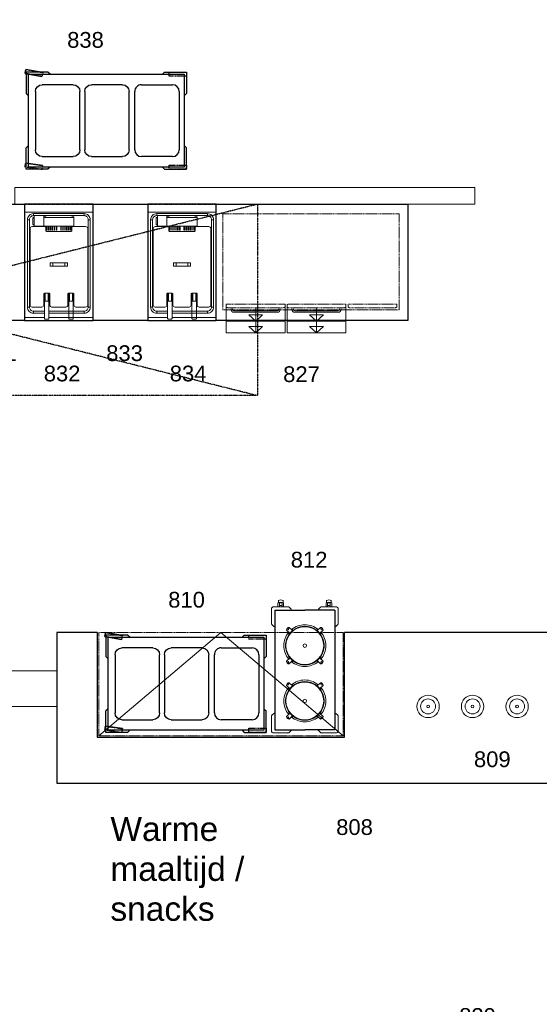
# Model space of a CAD drawing. Header units: millimetres. Extents: x 251300 to 553564, y 2563 to 144710.
# Tile 24 of 57: x 277338 to 281134, y 30348 to 37541. Entities that reach past the tile are written whole.
import ezdxf
from ezdxf.enums import TextEntityAlignment as Align

# ---------------------------------------------------------------- set-up
doc = ezdxf.new("R2010")
doc.units = ezdxf.units.MM
doc.set_wipeout_variables(frame=1)
doc.linetypes.add('DASHDOT', pattern=[1, 0.5, -0.25, 0, -0.25])
doc.linetypes.add('HIDDEN', pattern=[9.525, 6.35, -3.175])
for name, color, linetype in [('0 @ 50', 7, 'Continuous'), ('0002APP_1', 2, 'Continuous'), ('0002APP_2', 1, 'Continuous'), ('0002APP_5', 1, 'Continuous')]:
    doc.layers.add(name, color=color, linetype=linetype)
for name, color, linetype, lineweight in [('AFZUIGING', 98, 'DASHDOT', 25), ('APPARAAT1', 2, 'Continuous', 25), ('APPARAAT2', 1, 'Continuous', 20), ('APPARAAT3', 6, 'Continuous', 18), ('APPARAAT4', 30, 'HIDDEN', 18), ('APPARAAT5', 7, 'Continuous', 5), ('POSITIENUMMER', 141, 'Continuous', 20), ('TEXT35', 10, 'Continuous', 35), ('X-L22_C_binnenwand', 7, 'Continuous', 13), ('X-L32_C_binnenwandopeningen', 3, 'Continuous', 5), ('X-L76_C_vaste voorziening', 4, 'Continuous', 5)]:
    doc.layers.add(name, color=color, linetype=linetype, lineweight=lineweight)
doc.styles.add('PS', font='arial.ttf')
doc.styles.get("Standard").update_dxf_attribs({"font": 'arial.ttf'})

# ---------------------------------------------------------------- blocks, each defined once
blk = doc.blocks.new('POSITIENUMMER')
at = {"layer": 'POSITIENUMMER', "style": 'PS', "flags": 1}
for tag, p in [('MERK-TYPE', (-1.22, -6.81)), ('AFMETINGEN', (-1.22, -10.86)), ('OMSCHRIJVING', (-1.22, -14.79)), ('OPMERKINGEN', (-1.22, -18.98))]:
    blk.add_attdef(tag, p, '', height=2.8, dxfattribs=at)
blk.add_wipeout([(-5.03, 0), (-5.03, 0.11), (-5.02, 0.2), (-5, 0.34), (-4.97, 0.48), (-4.93, 0.6), (-4.86, 0.76), (-4.78, 0.92), (-4.69, 1.07), (-4.6, 1.2), (-4.54, 1.27), (-4.48, 1.34), (-4.43, 1.4), (-4.35, 1.49), (-4.26, 1.57), (-4.18, 1.64), (-4.07, 1.73), (-3.91, 1.86), (-3.77, 1.95), (-3.62, 2.05), (-3.49, 2.12), (-3.31, 2.22), (-3.18, 2.29), (-3.02, 2.36), (-2.86, 2.43), (-2.72, 2.48), (-2.53, 2.55), (-2.36, 2.61), (-2.17, 2.66), (-2, 2.71), (-1.73, 2.77), (-1.53, 2.81), (-1.37, 2.84), (-1.13, 2.88), (-0.93, 2.9), (-0.73, 2.92), (-0.52, 2.93), (-0.28, 2.95), (-0.09, 2.95), (0.17, 2.95), (0.35, 2.94), (0.58, 2.93), (0.78, 2.91), (1, 2.89), (1.15, 2.87), (1.32, 2.85), (1.47, 2.82), (1.68, 2.78), (1.88, 2.74), (2.01, 2.7), (2.16, 2.67), (2.37, 2.6), (2.54, 2.55), (2.65, 2.51), (2.78, 2.46), (2.91, 2.41), (3.05, 2.34), (3.21, 2.27), (3.32, 2.22), (3.46, 2.14), (3.61, 2.06), (3.73, 1.98), (3.85, 1.9), (4, 1.79), (4.11, 1.7), (4.21, 1.62), (4.33, 1.5), (4.43, 1.4), (4.53, 1.29), (4.62, 1.17), (4.69, 1.06), (4.77, 0.94), (4.83, 0.83), (4.89, 0.7), (4.93, 0.6), (4.97, 0.47), (4.99, 0.38), (5.02, 0.23), (5.03, 0.13), (5.03, 0.07), (5.03, 0.04), (5.03, -0.07), (5.02, -0.18), (5.02, -0.17), (5.01, -0.3), (4.96, -0.48), (4.92, -0.62), (4.88, -0.73), (4.79, -0.9), (4.74, -0.99), (4.69, -1.08), (4.62, -1.17), (4.52, -1.29), (4.44, -1.39), (4.37, -1.46), (4.28, -1.55), (4.2, -1.63), (4.05, -1.75), (3.95, -1.83), (3.83, -1.91), (3.65, -2.03), (3.52, -2.11), (3.37, -2.19), (3.23, -2.26), (3.12, -2.32), (2.93, -2.4), (2.81, -2.45), (2.67, -2.5), (2.5, -2.56), (2.26, -2.63), (2.12, -2.68), (1.9, -2.73), (1.71, -2.78), (1.55, -2.81), (1.41, -2.83), (1.28, -2.85), (1.11, -2.88), (0.84, -2.91), (0.68, -2.92), (0.46, -2.94), (0.29, -2.95), (0.1, -2.95), (-0.12, -2.95), (-0.33, -2.94), (-0.56, -2.93), (-0.83, -2.91), (-1.09, -2.88), (-1.3, -2.85), (-1.58, -2.8), (-1.83, -2.75), (-2.05, -2.69), (-2.13, -2.67), (-2.15, -2.67), (-2.41, -2.59), (-2.61, -2.52), (-2.79, -2.45), (-2.94, -2.39), (-3.08, -2.33), (-3.25, -2.25), (-3.37, -2.19), (-3.5, -2.12), (-3.64, -2.04), (-3.76, -1.96), (-3.89, -1.87), (-3.97, -1.81), (-4.08, -1.73), (-4.15, -1.67), (-4.32, -1.51), (-4.48, -1.35), (-4.55, -1.26), (-4.64, -1.14), (-4.73, -1), (-4.79, -0.9), (-4.86, -0.77), (-4.91, -0.65), (-4.94, -0.55), (-4.97, -0.44), (-5.01, -0.28), (-5.02, -0.19), (-5.03, -0.07)]).dxf.layer = 'POSITIENUMMER'
at = {"layer": 'POSITIENUMMER'}
blk.add_attdef('POS', text='', height=2.3, dxfattribs=at).set_placement((0, 0), align=Align.MIDDLE)
blk = doc.blocks.new('Amach 850 frieuse d')
at = {"layer": 'APPARAAT1'}
blk.add_lwpolyline([(500, -850), (500, 0), (0, 0), (0, -850)], close=True, dxfattribs=at)
at = {"layer": 'APPARAAT2'}
for p, q in [((500, -60), (0, -60)), ((65, -85), (65, -70)), ((435, -85), (435, -70)), ((35, -115), (20, -115)), ((465, -115), (480, -115)), ((206.8, -454.5), (206.8, -430.1)), ((293.2, -454.5), (293.2, -430.1)), ((144.5, -709.3), (144.5, -652.4)), ((150.5, -709.3), (150.5, -652.3)), ((172, -709.3), (172, -652.3)), ((178, -709.3), (178, -652.3)), ((322, -709.3), (322, -652.3)), ((328, -709.3), (328, -652.3)), ((349.5, -709.3), (349.5, -652.3)), ((355.5, -709.3), (355.5, -652.4)), ((35, -752.6), (20, -752.6)), ((65, -782.6), (65, -797.6)), ((435, -782.6), (435, -797.6)), ((465, -752.6), (480, -752.6))]:
    blk.add_line(p, q, dxfattribs=at)
for points in [[(178, -797.6), (435, -797.6, 0.414214), (480, -752.6), (480, -115, 0.414214), (435, -70), (65, -70, 0.414214), (20, -115), (20, -752.6, 0.414214), (65, -797.6), (144.5, -797.6)], [(178, -782.6), (435, -782.6, 0.414214), (465, -752.6), (465, -115, 0.414214), (435, -85), (65, -85, 0.414214), (35, -115), (35, -752.6, 0.414214), (65, -782.6), (144.5, -782.6)]]:
    blk.add_lwpolyline(points, format="xyb", dxfattribs=at)
for points in [[(70, -151.4), (70, -99.3), (65.1, -99.3, 0.414214), (60.1, -104.3), (60.1, -146.4, 0.414214), (65.1, -151.4)], [(178, -835.5), (178, -709.3), (144.5, -709.3), (144.5, -835.5, 0.414214), (149.5, -840.5), (173, -840.5, 0.414214)], [(322, -835.5), (322, -709.3), (355.5, -709.3), (355.5, -835.5, -0.414214), (350.5, -840.5), (327, -840.5, -0.414214)]]:
    blk.add_lwpolyline(points, format="xyb", close=True, dxfattribs=at)
for points in [[(139.6, -161.8), (139.6, -85), (70, -85), (70, -161.8)], [(139.6, -97.9), (139.6, -92.9), (155.7, -92.9), (155.7, -97.9)], [(344.3, -97.9), (344.3, -92.9), (360.4, -92.9), (360.4, -97.9)], [(312.8, -454.5), (312.8, -430.1), (187.2, -430.1), (187.2, -454.5)]]:
    blk.add_lwpolyline(points, close=True, dxfattribs=at)
for points in [[(260.4, -97.9), (139.6, -97.9), (139.6, -161.8), (260.4, -161.8)], [(250, -97.9), (360.4, -97.9), (360.4, -161.8), (250, -161.8)]]:
    blk.add_lwpolyline(points, dxfattribs=at)
at = {"layer": 'APPARAAT5'}
for p, q in [((39.4, -738.1), (39.4, -180.1)), ((54.4, -165.1), (149.2, -165.1)), ((154.2, -170.1), (154.2, -196)), ((340.8, -201), (159.2, -201)), ((160.7, -161.8), (160.7, -189.5)), ((160.7, -182.1), (164.3, -182.1)), ((164.3, -161.8), (164.3, -189.5)), ((175, -161.8), (175, -189.5)), ((175, -182.1), (178.7, -182.1)), ((178.7, -161.8), (178.7, -189.5)), ((189.3, -161.8), (189.3, -189.5)), ((189.3, -182.1), (193, -182.1)), ((193, -161.8), (193, -189.5)), ((203.6, -161.8), (203.6, -189.5)), ((203.6, -182.1), (207.3, -182.1)), ((207.3, -161.8), (207.3, -189.5)), ((217.9, -161.8), (217.9, -189.5)), ((217.9, -182.1), (221.6, -182.1)), ((221.6, -161.8), (221.6, -189.5)), ((232.3, -161.8), (232.3, -189.5)), ((232.3, -182.1), (235.9, -182.1)), ((235.9, -161.8), (235.9, -189.5)), ((264.1, -161.8), (264.1, -189.5)), ((267.7, -182.1), (264.1, -182.1)), ((267.7, -161.8), (267.7, -189.5)), ((278.4, -161.8), (278.4, -189.5)), ((282.1, -182.1), (278.4, -182.1)), ((282.1, -161.8), (282.1, -189.5)), ((292.7, -161.8), (292.7, -189.5)), ((296.4, -182.1), (292.7, -182.1)), ((296.4, -161.8), (296.4, -189.5)), ((307, -161.8), (307, -189.5)), ((310.7, -182.1), (307, -182.1)), ((310.7, -161.8), (310.7, -189.5)), ((321.3, -161.8), (321.3, -189.5)), ((325, -182.1), (321.3, -182.1)), ((325, -161.8), (325, -189.5)), ((335.7, -161.8), (335.7, -189.5)), ((339.3, -182.1), (335.7, -182.1)), ((339.3, -161.8), (339.3, -189.5)), ((345.8, -170.1), (345.8, -196)), ((345.8, -170.1), (345.8, -196)), ((445.6, -165.1), (350.8, -165.1)), ((460.6, -738.1), (460.6, -180.1)), ((139.7, -738.1), (139.7, -657.3)), ((178.9, -652.3), (144.7, -652.3)), ((183.9, -738.1), (183.9, -657.3)), ((316.1, -738.1), (316.1, -657.3)), ((321.1, -652.3), (355.3, -652.3)), ((360.3, -738.1), (360.3, -657.3)), ((54.4, -753.1), (124.7, -753.1)), ((198.9, -753.1), (301.1, -753.1)), ((375.3, -753.1), (445.6, -753.1)), ((0, -830), (144.5, -830)), ((178, -830), (500, -830))]:
    blk.add_line(p, q, dxfattribs=at)
for centre, radius, start, end in [((54.4, -180.1), 15, 90, 180), ((149.2, -170.1), 5, 0, 90), ((159.2, -196), 5, 180, 270), ((162.5, -189.5), 1.84, 180, 0), ((176.8, -189.5), 1.84, 180, 0), ((191.1, -189.5), 1.84, 180, 0), ((205.5, -189.5), 1.84, 180, 0), ((219.8, -189.5), 1.84, 180, 0), ((234.1, -189.5), 1.84, 180, 0), ((265.9, -189.5), 1.84, 180, 0), ((280.2, -189.5), 1.84, 180, 0), ((294.5, -189.5), 1.84, 180, 0), ((308.9, -189.5), 1.84, 180, 0), ((323.2, -189.5), 1.84, 180, 0), ((337.5, -189.5), 1.84, 180, 0), ((340.8, -196), 5, 270, 0), ((350.8, -170.1), 5, 90, 180), ((445.6, -180.1), 15, 0, 90), ((144.7, -657.3), 5, 90, 180), ((178.9, -657.3), 5, 0, 90), ((321.1, -657.3), 5, 90, 180), ((355.3, -657.3), 5, 0, 90), ((54.4, -738.1), 15, 180, 270), ((124.7, -738.1), 15, 270, 0), ((198.9, -738.1), 15, 180, 270), ((301.1, -738.1), 15, 270, 0), ((375.3, -738.1), 15, 180, 270), ((445.6, -738.1), 15, 270, 0)]:
    blk.add_arc(centre, radius, start, end, dxfattribs=at)
blk = doc.blocks.new('Koelwerkbank 1407')
at = {"layer": 'APPARAAT3'}
for p, q in [((25.9, -660.3), (25.9, -783.6)), ((240.9, -685.3), (240.9, -783.6)), ((455.9, -783.6), (455.9, -660.3)), ((470.2, -660.3), (470.2, -783.6)), ((685.2, -685.3), (685.2, -783.6)), ((900.2, -783.6), (900.2, -660.3)), ((25.9, -745.4), (25.9, -868.6)), ((25.9, -783.6), (455.9, -783.6)), ((240.9, -770.4), (240.9, -868.6)), ((455.9, -868.6), (455.9, -745.4)), ((470.2, -745.4), (470.2, -868.6)), ((470.2, -783.6), (900.2, -783.6)), ((685.2, -770.4), (685.2, -868.6)), ((900.2, -868.6), (900.2, -745.4)), ((25.9, -868.6), (455.9, -868.6)), ((470.2, -868.6), (900.2, -868.6))]:
    blk.add_line(p, q, dxfattribs=at)
for points in [[(240.9, -783.6), (240.9, -783.6), (291.1, -738.5), (190.7, -738.5)], [(685.2, -783.6), (685.2, -783.6), (735.3, -738.5), (635, -738.5)], [(240.9, -868.6), (240.9, -868.6), (291.1, -823.5), (190.7, -823.5)], [(685.2, -868.6), (685.2, -868.6), (735.3, -823.5), (635, -823.5)]]:
    blk.add_lwpolyline(points, close=True, dxfattribs=at)
at = {"layer": 'APPARAAT4'}
blk.add_lwpolyline([(0, -700), (1289, -700), (1289, 0), (0, 0)], close=True, dxfattribs=at)
for points in [[(35.9, -685.3), (445.9, -685.3, 0.414214), (455.9, -675.3), (455.9, -660.3), (25.9, -660.3), (25.9, -675.3, 0.414214)], [(480.2, -685.3), (890.2, -685.3, 0.414214), (900.2, -675.3), (900.2, -660.3), (470.2, -660.3), (470.2, -675.3, 0.414214)], [(925.9, -685.3), (1262.5, -685.3, 0.414214), (1272.5, -675.3), (1272.5, -660.3), (915.9, -660.3), (915.9, -675.3, 0.414214)]]:
    blk.add_lwpolyline(points, format="xyb", close=True, dxfattribs=at)
at = {"layer": 'APPARAAT5', "linetype": 'HIDDEN'}
for p, q in [((61.8, -699), (61.8, -685.3)), ((71.8, -699), (71.8, -685.3)), ((410, -699), (410, -685.3)), ((420, -699), (420, -685.3)), ((506.1, -699), (506.1, -685.3)), ((516.1, -699), (516.1, -685.3)), ((854.3, -699), (854.3, -685.3)), ((864.3, -699), (864.3, -685.3))]:
    blk.add_line(p, q, dxfattribs=at)
at = {"layer": 'APPARAAT5'}
for p, q in [((240.9, -709), (81.8, -709)), ((240.9, -719), (81.8, -719)), ((240.9, -709), (400, -709)), ((240.9, -719), (400, -719)), ((685.2, -709), (526.1, -709)), ((685.2, -719), (526.1, -719)), ((685.2, -709), (844.3, -709)), ((685.2, -719), (844.3, -719))]:
    blk.add_line(p, q, dxfattribs=at)
for centre, radius, start, end in [((81.8, -699), 20, 180, 270), ((81.8, -699), 10, 180, 270), ((400, -699), 20, 270, 0), ((400, -699), 10, 270, 0), ((526.1, -699), 20, 180, 270), ((526.1, -699), 10, 180, 270), ((844.3, -699), 20, 270, 0), ((844.3, -699), 10, 270, 0)]:
    blk.add_arc(centre, radius, start, end, dxfattribs=at)
blk = doc.blocks.new('*U186')
at = {"layer": 'APPARAAT1'}
blk.add_lwpolyline([(0, -850), (0, 0), (1400, 0), (1400, -850)], close=True, dxfattribs=at)
blk = doc.blocks.new('*U157')
at = {"layer": 'APPARAAT1'}
blk.add_lwpolyline([(0, -850), (0, 0), (400, 0), (400, -850)], close=True, dxfattribs=at)
blk = doc.blocks.new('BMBAK')
at = {"layer": '0002APP_5'}
for p, q in [((-9634.9, -7822.5), (-9634.9, -7397.5)), ((-9584.9, -7347.5), (-9359.9, -7347.5)), ((-9309.9, -7397.5), (-9309.9, -7822.5)), ((-9359.9, -7872.5), (-9584.9, -7872.5))]:
    blk.add_line(p, q, dxfattribs=at)
for centre, start, end in [((-9584.9, -7397.5), 90, 180), ((-9359.9, -7397.5), 0, 90), ((-9584.9, -7822.5), 180, 270), ((-9359.9, -7822.5), 270, 0)]:
    blk.add_arc(centre, 50, start, end, dxfattribs=at)
blk = doc.blocks.new('bmwagen')
at = {"layer": '0002APP_1'}
for p, q in [((95.7, 811.7), (95.7, 655.6)), ((254.4, 811.7), (95.7, 811.7)), ((269.4, 796.7), (254.4, 811.7)), ((1091.7, 796.7), (1106.7, 811.7)), ((1106.7, 811.7), (1265.4, 811.7)), ((1265.4, 811.7), (1265.4, 655.6)), ((112, 639.3), (95.7, 655.6)), ((1249.2, 639.3), (1265.4, 655.6)), ((112, 274.2), (95.7, 257.9)), ((95.7, 101.7), (95.7, 257.9)), ((1249.2, 274.2), (1265.4, 257.9)), ((1265.4, 101.7), (1265.4, 257.9)), ((254.4, 101.7), (95.7, 101.7)), ((269.4, 116.7), (254.4, 101.7)), ((1091.7, 116.7), (1106.7, 101.7)), ((1106.7, 101.7), (1265.4, 101.7))]:
    blk.add_line(p, q, dxfattribs=at)
blk.add_lwpolyline([(112, 116.7), (112, 796.7), (1249.2, 796.7), (1249.2, 116.7)], close=True, dxfattribs=at)
at = {"layer": '0002APP_2', "linetype": 'HIDDEN'}
for p, q in [((95.7, 781.7), (95.7, 811.7)), ((95.7, 811.7), (220.7, 811.7)), ((220.7, 811.7), (220.7, 781.7)), ((1145.3, 784.2), (1149.6, 813.9)), ((1149.6, 813.9), (1273.3, 796)), ((1273.3, 796), (1269, 766.3)), ((220.7, 781.7), (95.7, 781.7)), ((1269, 766.3), (1145.3, 784.2)), ((95.7, 131.7), (220.7, 131.7)), ((95.7, 101.7), (95.7, 131.7)), ((220.7, 101.7), (95.7, 101.7)), ((220.7, 131.7), (220.7, 101.7)), ((1144.8, 105), (1150.3, 134.5)), ((1267.7, 82), (1144.8, 105)), ((1150.3, 134.5), (1273.2, 111.5)), ((1273.2, 111.5), (1267.7, 82))]:
    blk.add_line(p, q, dxfattribs=at)
at = {"layer": '0002APP_2'}
for p, q in [((1269, 766.3), (1273.3, 796)), ((1145.3, 784.2), (1269, 766.3)), ((1144.8, 105), (1267.7, 82)), ((1273.2, 111.5), (1150.3, 134.5)), ((1267.7, 82), (1273.2, 111.5))]:
    blk.add_line(p, q, dxfattribs=at)
at = {"layer": '0002APP_1'}
blk.add_blockref('BMBAK', (9782.7, 8066.8), dxfattribs=at)
at = {"layer": '0002APP_1', "xscale": -1}
for p in [(-8796.7, 8066.8), (-8436.6, 8066.8)]:
    blk.add_blockref('BMBAK', p, dxfattribs=at)
blk = doc.blocks.new('Borden 2TN-MS 280')
at = {"layer": 'APPARAAT1'}
for p, q in [((952.9, -23), (78.9, -23)), ((78.9, -23), (78.9, -242.5)), ((952.9, -23), (952.9, -242.5)), ((78.9, -462), (78.9, -242.5)), ((952.9, -462), (952.9, -242.5)), ((952.9, -462), (78.9, -462))]:
    blk.add_line(p, q, dxfattribs=at)
at = {"layer": 'APPARAAT2'}
for p, q in [((98.1, 0.5), (98.1, 0)), ((109.6, 0.5), (109.6, 0)), ((168.1, 0.5), (168.1, 0)), ((179.6, 0.5), (179.6, 0)), ((851.8, 0.5), (851.8, 0)), ((863.3, 0.5), (863.3, 0)), ((921.8, 0.5), (921.8, 0)), ((933.3, 0.5), (933.3, 0)), ((55.4, -42.3), (55.9, -42.3)), ((55.4, -53.8), (55.9, -53.8)), ((55.9, -10), (55.9, -124.6)), ((55.9, -53.8), (55.9, -42.3)), ((55.9, -49.6), (55.9, -42.3)), ((65.9, 0), (180.4, 0)), ((105.4, 0), (98.1, 0)), ((109.6, 0), (98.1, 0)), ((179.6, 0), (168.1, 0)), ((198.3, -17.1), (184.1, -1.6)), ((833.1, -17.1), (847.2, -1.6)), ((965.5, 0), (850.9, 0)), ((851.8, 0), (863.3, 0)), ((921.8, 0), (933.3, 0)), ((925.9, 0), (933.3, 0)), ((975.5, -10), (975.5, -124.6)), ((975.5, -49.6), (975.5, -42.3)), ((976, -42.3), (975.5, -42.3)), ((975.5, -53.8), (975.5, -42.3)), ((976, -53.8), (975.5, -53.8)), ((975.5, -56.5), (1006.2, -56.5)), ((1005.7, -46), (976.9, -46)), ((985.2, -56.5), (985.2, -66.5)), ((985.2, -76.5), (985.2, -66.5)), ((1006.2, -56.5), (1006.2, -66.5)), ((1006.2, -76.5), (1006.2, -66.5)), ((1006.9, -49), (1023.9, -49)), ((55.4, -112.3), (55.9, -112.3)), ((55.4, -123.8), (55.9, -123.8)), ((55.9, -123.8), (55.9, -112.3)), ((73, -142.4), (57.5, -128.3)), ((179.1, -152.5), (155.5, -129)), ((198.9, -132.7), (175.3, -109.2)), ((189, -142.6), (178.4, -153.2)), ((198.9, -132.7), (179.1, -152.5)), ((180.1, -151.5), (189, -142.6)), ((180.1, -151.5), (189, -142.6)), ((189, -142.6), (199.6, -132)), ((197.8, -133.8), (189, -142.6)), ((197.8, -133.8), (189, -142.6)), ((191, -124.9), (193.6, -127.4)), ((192.2, -123.9), (194.6, -126.4)), ((193.6, -127.4), (194.6, -126.4)), ((193.7, -122.6), (202.1, -131)), ((194.9, -121.7), (203.3, -130.1)), ((199.6, -132), (200.1, -132.6)), ((200.1, -132.6), (202.5, -134.9)), ((202.1, -131), (204.4, -133.3)), ((202.9, -133.3), (203.6, -132.5)), ((202.9, -133.3), (203.6, -134)), ((203.3, -130.1), (205.6, -132.4)), ((205.6, -132.4), (206.4, -131.5)), ((206.1, -131.2), (208.2, -129)), ((206.1, -131.2), (206.6, -131.7)), ((208.2, -129), (209.1, -129.9)), ((369.5, -129), (368.6, -129.9)), ((371.6, -131.2), (369.5, -129)), ((371.6, -131.2), (371.1, -131.7)), ((372.1, -132.4), (371.3, -131.5)), ((373, -131.5), (372.1, -132.4)), ((382.8, -121.7), (373, -131.5)), ((374.2, -132.4), (373.3, -133.3)), ((374.8, -133.3), (374.1, -132.5)), ((374.8, -133.3), (374.1, -134)), ((384, -122.6), (374.2, -132.4)), ((377.6, -132.6), (375.2, -134.9)), ((378.1, -132), (377.6, -132.6)), ((388.7, -142.6), (378.1, -132)), ((378.8, -132.7), (402.4, -109.2)), ((398.6, -152.5), (378.8, -132.7)), ((386.7, -124.9), (379.9, -131.7)), ((379.9, -133.8), (388.7, -142.6)), ((379.9, -133.8), (388.7, -142.6)), ((385.5, -123.9), (383.1, -126.4)), ((384.1, -127.4), (383.1, -126.4)), ((386.7, -124.9), (384.1, -127.4)), ((388.7, -142.6), (399.3, -153.2)), ((397.6, -151.5), (388.7, -142.6)), ((397.6, -151.5), (388.7, -142.6)), ((398.6, -152.5), (422.2, -129)), ((583.1, -152.5), (559.5, -129)), ((602.9, -132.7), (579.3, -109.2)), ((593, -142.6), (582.4, -153.2)), ((602.9, -132.7), (583.1, -152.5)), ((584.1, -151.5), (593, -142.6)), ((584.1, -151.5), (593, -142.6)), ((593, -142.6), (603.6, -132)), ((601.8, -133.8), (593, -142.6)), ((601.8, -133.8), (593, -142.6)), ((595, -124.9), (597.6, -127.4)), ((596.2, -123.9), (598.6, -126.4)), ((597.6, -127.4), (598.6, -126.4)), ((597.7, -122.6), (606.1, -131)), ((598.9, -121.7), (607.3, -130.1)), ((773.5, -129), (772.6, -129.9)), ((775.6, -131.2), (773.5, -129)), ((775.6, -131.2), (775.1, -131.7)), ((776.1, -132.4), (775.3, -131.5)), ((777, -131.5), (776.1, -132.4)), ((786.8, -121.7), (777, -131.5)), ((778.2, -132.4), (777.3, -133.3)), ((778.8, -133.3), (778.1, -132.5)), ((778.8, -133.3), (778.1, -134)), ((788, -122.6), (778.2, -132.4)), ((781.6, -132.6), (779.2, -134.9)), ((782.1, -132), (781.6, -132.6)), ((792.7, -142.6), (782.1, -132)), ((782.8, -132.7), (806.4, -109.2)), ((802.6, -152.5), (782.8, -132.7)), ((790.7, -124.9), (783.9, -131.7)), ((783.9, -133.8), (792.7, -142.6)), ((783.9, -133.8), (792.7, -142.6)), ((789.5, -123.9), (787.1, -126.4)), ((788.1, -127.4), (787.1, -126.4)), ((790.7, -124.9), (788.1, -127.4)), ((801.6, -151.5), (792.7, -142.6)), ((801.6, -151.5), (792.7, -142.6)), ((792.7, -142.6), (803.3, -153.2)), ((802.6, -152.5), (826.2, -129)), ((958.4, -142.4), (973.9, -128.3)), ((976, -112.3), (975.5, -112.3)), ((975.5, -123.8), (975.5, -112.3)), ((976, -123.8), (975.5, -123.8)), ((975.9, -76.5), (1006.2, -76.5)), ((1005.7, -87), (975.9, -87)), ((1006.9, -84), (1023.9, -84)), ((168.1, -148.6), (176.4, -157)), ((169, -147.4), (177.4, -155.8)), ((170.3, -145.8), (172.7, -148.3)), ((171.2, -144.7), (173.8, -147.2)), ((173.8, -147.2), (172.7, -148.3)), ((177.5, -159.7), (175.4, -161.9)), ((175.4, -161.9), (176.3, -162.7)), ((176.4, -157), (178.8, -159.3)), ((177.4, -155.8), (179.7, -158.1)), ((177.5, -159.7), (178, -160.3)), ((178.7, -159.2), (177.9, -160.1)), ((178.4, -153.2), (178.9, -153.8)), ((178.9, -153.8), (181.2, -156.1)), ((179.6, -156.6), (178.9, -157.3)), ((179.6, -156.6), (180.3, -157.3)), ((398.8, -153.8), (396.5, -156.1)), ((398.1, -156.6), (397.4, -157.3)), ((398.9, -157.2), (398, -158.1)), ((398.1, -156.6), (398.8, -157.3)), ((399.3, -153.2), (398.8, -153.8)), ((408.7, -147.4), (398.9, -157.2)), ((399.9, -158.4), (398.9, -159.3)), ((399, -159.2), (399.8, -160.1)), ((406.5, -144.7), (399.7, -151.5)), ((400.2, -159.7), (399.7, -160.3)), ((409.6, -148.6), (399.8, -158.4)), ((400.2, -159.7), (402.3, -161.9)), ((402.3, -161.9), (401.4, -162.7)), ((406.5, -144.7), (403.9, -147.2)), ((403.9, -147.2), (405, -148.3)), ((407.4, -145.8), (405, -148.3)), ((572.1, -148.6), (580.4, -157)), ((573, -147.4), (581.4, -155.8)), ((574.3, -145.8), (576.7, -148.3)), ((575.2, -144.7), (577.8, -147.2)), ((577.8, -147.2), (576.7, -148.3)), ((581.5, -159.7), (579.4, -161.9)), ((579.4, -161.9), (580.3, -162.7)), ((580.4, -157), (582.8, -159.3)), ((581.4, -155.8), (583.7, -158.1)), ((581.5, -159.7), (582, -160.3)), ((582.7, -159.2), (581.9, -160.1)), ((582.4, -153.2), (582.9, -153.8)), ((582.9, -153.8), (585.2, -156.1)), ((583.6, -156.6), (582.9, -157.3)), ((583.6, -156.6), (584.3, -157.3)), ((802.8, -153.8), (800.5, -156.1)), ((802.1, -156.6), (801.4, -157.3)), ((802.9, -157.2), (802, -158.1)), ((802.1, -156.6), (802.8, -157.3)), ((803.3, -153.2), (802.8, -153.8)), ((812.7, -147.4), (802.9, -157.2)), ((803.9, -158.4), (802.9, -159.3)), ((803, -159.2), (803.8, -160.1)), ((810.5, -144.7), (803.7, -151.5)), ((804.2, -159.7), (803.7, -160.3)), ((813.6, -148.6), (803.8, -158.4)), ((804.2, -159.7), (806.3, -161.9)), ((806.3, -161.9), (805.4, -162.7)), ((810.5, -144.7), (807.9, -147.2)), ((807.9, -147.2), (809, -148.3)), ((811.4, -145.8), (809, -148.3)), ((73, -342.6), (57.5, -356.7)), ((179.1, -332.5), (155.5, -356)), ((168.1, -336.4), (177.9, -326.6)), ((169, -337.6), (178.8, -327.8)), ((170.3, -339.2), (172.7, -336.7)), ((171.2, -340.3), (178, -333.5)), ((171.2, -340.3), (173.8, -337.8)), ((173.8, -337.8), (172.7, -336.7)), ((198.9, -352.3), (175.3, -375.8)), ((175.4, -323.1), (176.3, -322.3)), ((177.5, -325.3), (175.4, -323.1)), ((177.5, -325.3), (178, -324.7)), ((177.8, -326.6), (178.8, -325.7)), ((178.7, -325.8), (177.9, -324.9)), ((178.4, -331.8), (178.9, -331.2)), ((189, -342.4), (178.4, -331.8)), ((178.8, -327.8), (179.7, -326.9)), ((179.6, -328.4), (178.9, -327.7)), ((178.9, -331.2), (181.2, -328.9)), ((179.1, -332.5), (198.9, -352.3)), ((179.6, -328.4), (180.3, -327.7)), ((180.1, -333.5), (189, -342.4)), ((189, -342.4), (199.6, -353)), ((197.8, -351.2), (189, -342.4)), ((191, -360.1), (197.8, -353.3)), ((191, -360.1), (193.6, -357.6)), ((192.2, -361.1), (194.6, -358.6)), ((193.6, -357.6), (194.6, -358.6)), ((193.7, -362.4), (203.5, -352.6)), ((194.9, -363.3), (204.7, -353.5)), ((199.6, -353), (200.1, -352.4)), ((200.1, -352.4), (202.5, -350.1)), ((202.9, -351.7), (203.6, -351)), ((202.9, -351.7), (203.6, -352.5)), ((203.5, -352.6), (204.4, -351.7)), ((204.7, -353.5), (205.6, -352.6)), ((205.6, -352.6), (206.4, -353.5)), ((206.1, -353.8), (206.6, -353.3)), ((206.1, -353.8), (208.2, -356)), ((208.2, -356), (209.1, -355.1)), ((369.5, -356), (368.6, -355.1)), ((371.6, -353.8), (369.5, -356)), ((371.6, -353.8), (371.1, -353.3)), ((372.1, -352.6), (371.3, -353.5)), ((373, -353.5), (372.1, -352.6)), ((382.8, -363.3), (373, -353.5)), ((374.2, -352.6), (373.3, -351.7)), ((374.8, -351.7), (374.1, -351)), ((374.8, -351.7), (374.1, -352.5)), ((384, -362.4), (374.2, -352.6)), ((377.6, -352.4), (375.2, -350.1)), ((378.1, -353), (377.6, -352.4)), ((388.7, -342.4), (378.1, -353)), ((378.8, -352.3), (398.6, -332.5)), ((378.8, -352.3), (402.4, -375.8)), ((379.9, -351.2), (388.7, -342.4)), ((379.9, -351.2), (388.7, -342.4)), ((386.7, -360.1), (379.9, -353.3)), ((384.1, -357.6), (383.1, -358.6)), ((385.5, -361.1), (383.1, -358.6)), ((386.7, -360.1), (384.1, -357.6)), ((388.7, -342.4), (399.3, -331.8)), ((397.6, -333.5), (388.7, -342.4)), ((397.6, -333.5), (388.7, -342.4)), ((398.8, -331.2), (396.5, -328.9)), ((398.1, -328.4), (397.4, -327.7)), ((400.3, -329.2), (398, -326.9)), ((398.1, -328.4), (398.8, -327.7)), ((398.6, -332.5), (422.2, -356)), ((399.3, -331.8), (398.8, -331.2)), ((401.3, -328), (398.9, -325.7)), ((399, -325.8), (399.8, -324.9)), ((400.2, -325.3), (399.7, -324.7)), ((406.5, -340.3), (399.7, -333.5)), ((400.2, -325.3), (402.3, -323.1)), ((408.7, -337.6), (400.3, -329.2)), ((409.6, -336.4), (401.3, -328)), ((402.3, -323.1), (401.4, -322.3)), ((403.9, -337.8), (405, -336.7)), ((406.5, -340.3), (403.9, -337.8)), ((407.4, -339.2), (405, -336.7)), ((583.1, -332.5), (559.5, -356)), ((572.1, -336.4), (581.9, -326.6)), ((573, -337.6), (582.8, -327.8)), ((574.3, -339.2), (576.7, -336.7)), ((575.2, -340.3), (582, -333.5)), ((575.2, -340.3), (577.8, -337.8)), ((577.8, -337.8), (576.7, -336.7)), ((602.9, -352.3), (579.3, -375.8)), ((579.4, -323.1), (580.3, -322.3)), ((581.5, -325.3), (579.4, -323.1)), ((581.5, -325.3), (582, -324.7)), ((581.8, -326.6), (582.8, -325.7)), ((582.7, -325.8), (581.9, -324.9)), ((582.4, -331.8), (582.9, -331.2)), ((593, -342.4), (582.4, -331.8)), ((582.8, -327.8), (583.7, -326.9)), ((583.6, -328.4), (582.9, -327.7)), ((582.9, -331.2), (585.2, -328.9)), ((583.1, -332.5), (602.9, -352.3)), ((583.6, -328.4), (584.3, -327.7)), ((584.1, -333.5), (593, -342.4)), ((593, -342.4), (603.6, -353)), ((601.8, -351.2), (593, -342.4)), ((595, -360.1), (601.8, -353.3)), ((595, -360.1), (597.6, -357.6)), ((596.2, -361.1), (598.6, -358.6)), ((597.6, -357.6), (598.6, -358.6)), ((597.7, -362.4), (607.5, -352.6)), ((598.9, -363.3), (608.7, -353.5)), ((773.5, -356), (772.6, -355.1)), ((775.6, -353.8), (773.5, -356)), ((775.6, -353.8), (775.1, -353.3)), ((776.1, -352.6), (775.3, -353.5)), ((777, -353.5), (776.1, -352.6)), ((786.8, -363.3), (777, -353.5)), ((778.2, -352.6), (777.3, -351.7)), ((778.8, -351.7), (778.1, -351)), ((778.8, -351.7), (778.1, -352.5)), ((788, -362.4), (778.2, -352.6)), ((781.6, -352.4), (779.2, -350.1)), ((782.1, -353), (781.6, -352.4)), ((792.7, -342.4), (782.1, -353)), ((782.8, -352.3), (802.6, -332.5)), ((782.8, -352.3), (806.4, -375.8)), ((783.9, -351.2), (792.7, -342.4)), ((783.9, -351.2), (792.7, -342.4)), ((790.7, -360.1), (783.9, -353.3)), ((788.1, -357.6), (787.1, -358.6)), ((789.5, -361.1), (787.1, -358.6)), ((790.7, -360.1), (788.1, -357.6)), ((792.7, -342.4), (803.3, -331.8)), ((801.6, -333.5), (792.7, -342.4)), ((801.6, -333.5), (792.7, -342.4)), ((802.8, -331.2), (800.5, -328.9)), ((802.1, -328.4), (801.4, -327.7)), ((804.3, -329.2), (802, -326.9)), ((802.1, -328.4), (802.8, -327.7)), ((802.6, -332.5), (826.2, -356)), ((803.3, -331.8), (802.8, -331.2)), ((805.3, -328), (802.9, -325.7)), ((803, -325.8), (803.8, -324.9)), ((804.2, -325.3), (803.7, -324.7)), ((810.5, -340.3), (803.7, -333.5)), ((804.2, -325.3), (806.3, -323.1)), ((812.7, -337.6), (804.3, -329.2)), ((813.6, -336.4), (805.3, -328)), ((806.3, -323.1), (805.4, -322.3)), ((807.9, -337.8), (809, -336.7)), ((810.5, -340.3), (807.9, -337.8)), ((811.4, -339.2), (809, -336.7)), ((958.4, -342.6), (973.9, -356.7)), ((55.4, -361.3), (55.9, -361.3)), ((55.4, -372.8), (55.9, -372.8)), ((55.4, -431.3), (55.9, -431.3)), ((55.9, -475), (55.9, -360.4)), ((55.9, -361.3), (55.9, -372.8)), ((55.9, -431.3), (55.9, -442.8)), ((975.5, -475), (975.5, -360.4)), ((976, -361.3), (975.5, -361.3)), ((975.5, -361.3), (975.5, -372.8)), ((976, -372.8), (975.5, -372.8)), ((975.5, -428.5), (1006.2, -428.5)), ((976, -431.3), (975.5, -431.3)), ((975.5, -431.3), (975.5, -442.8)), ((1005.7, -398), (975.9, -398)), ((975.9, -408.5), (1006.2, -408.5)), ((985.2, -408.5), (985.2, -418.5)), ((985.2, -428.5), (985.2, -418.5)), ((1006.2, -408.5), (1006.2, -418.5)), ((1006.2, -428.5), (1006.2, -418.5)), ((1006.9, -401), (1023.9, -401)), ((55.4, -442.8), (55.9, -442.8)), ((55.9, -435.4), (55.9, -442.8)), ((65.9, -485), (180.4, -485)), ((98.1, -485.5), (98.1, -485)), ((105.4, -485), (98.1, -485)), ((109.6, -485), (98.1, -485)), ((109.6, -485.5), (109.6, -485)), ((179.6, -485), (168.1, -485)), ((168.1, -485.5), (168.1, -485)), ((179.6, -485.5), (179.6, -485)), ((198.3, -467.9), (184.1, -483.4)), ((833.1, -467.9), (847.2, -483.4)), ((965.5, -485), (850.9, -485)), ((851.8, -485.5), (851.8, -485)), ((851.8, -485), (863.3, -485)), ((863.3, -485.5), (863.3, -485)), ((921.8, -485), (933.3, -485)), ((921.8, -485.5), (921.8, -485)), ((925.9, -485), (933.3, -485)), ((933.3, -485.5), (933.3, -485)), ((975.5, -435.4), (975.5, -442.8)), ((976, -442.8), (975.5, -442.8)), ((1005.7, -439), (976.9, -439)), ((1006.9, -436), (1023.9, -436))]:
    blk.add_line(p, q, dxfattribs=at)
for centre, radius in [((288.9, -242.5), 138), ((166.3, -120), 6), ((411.4, -120), 6), ((692.9, -242.5), 138), ((570.3, -120), 6), ((815.4, -120), 6), ((166.3, -365), 6), ((411.4, -365), 6), ((570.3, -365), 6), ((815.4, -365), 6)]:
    blk.add_circle(centre, radius, dxfattribs=at)
for centre, radius, start, end in [((103.9, -15.5), 17, 70.26839, 109.73161), ((173.9, -15.5), 17, 70.26839, 109.73161), ((857.5, -15.5), 17, 70.26839, 109.73161), ((927.5, -15.5), 17, 70.26839, 109.73161), ((71.4, -48), 17, 160.26839, 199.73161), ((65.9, -10), 10, 90, 180), ((65.9, -10), 10, 90, 180), ((180.4, -5), 5, 42.38045, 90), ((190.9, -23.9), 10, 5.03005, 42.38045), ((840.5, -23.9), 10, 137.61955, 174.96995), ((850.9, -5), 5, 90, 137.61955), ((965.5, -10), 10, 360, 90), ((965.5, -10), 10, 360, 90), ((960, -48), 17, 340.26839, 19.73161), ((957.3, -66.5), 52.5, 0, 22.96486), ((957.3, -66.5), 52.5, 337.03514, 0), ((974.3, -66.5), 52.5, 0, 19.45516), ((974.3, -66.5), 52.5, 340.54484, 0), ((71.4, -118), 17, 160.26839, 199.73161), ((60.9, -124.6), 5, 180, 227.61955), ((79.7, -135), 10, 227.61955, 264.96995), ((175.5, -129.2), 20, 90.573, 179.427), ((288.9, -242.5), 153, 90, 129.74991), ((288.9, -242.5), 141.2, 127.88312, 128.904), ((288.9, -242.5), 139.2, 127.78036, 128.8161), ((288.9, -242.5), 141.2, 90, 127.26952), ((288.9, -242.5), 139.2, 90, 127.1578), ((201, -143.3), 16, 58.43675, 63.18055), ((288.9, -242.5), 153, 50.25009, 90), ((288.9, -242.5), 141.2, 52.73048, 90), ((288.9, -242.5), 139.2, 52.8422, 90), ((376.7, -143.3), 16, 116.81945, 121.56325), ((288.9, -242.5), 139.2, 51.1839, 52.21964), ((288.9, -242.5), 141.2, 51.096, 52.11688), ((402.2, -129.2), 20, 0.573, 89.427), ((579.5, -129.2), 20, 90.573, 179.427), ((692.9, -242.5), 153, 90, 129.74991), ((692.9, -242.5), 141.2, 90, 127.26952), ((692.9, -242.5), 139.2, 90, 127.1578), ((692.9, -242.5), 153, 50.25009, 90), ((692.9, -242.5), 141.2, 52.73048, 90), ((692.9, -242.5), 139.2, 52.8422, 90), ((780.7, -143.3), 16, 116.81945, 121.56325), ((692.9, -242.5), 139.2, 51.1839, 52.21964), ((692.9, -242.5), 141.2, 51.096, 52.11688), ((806.2, -129.2), 20, 0.573, 89.427), ((951.6, -135), 10, 275.03005, 312.38045), ((970.5, -124.6), 5, 312.38045, 360), ((960, -118), 17, 340.26839, 19.73161), ((288.9, -242.5), 153, 140.25009, 180), ((288.9, -242.5), 141.2, 142.73048, 180), ((288.9, -242.5), 139.2, 142.8422, 180), ((189.7, -154.6), 16, 206.81945, 211.56325), ((288.9, -242.5), 141.2, 141.096, 142.11688), ((288.9, -242.5), 139.2, 141.1839, 142.21964), ((288.9, -242.5), 139.2, 37.78036, 38.8161), ((288.9, -242.5), 141.2, 37.88312, 38.904), ((288.9, -242.5), 139.2, 0, 37.1578), ((288.9, -242.5), 141.2, 0, 37.26952), ((388, -154.6), 16, 328.43675, 333.18055), ((288.9, -242.5), 153, 0, 39.74991), ((692.9, -242.5), 153, 140.25009, 180), ((692.9, -242.5), 141.2, 142.73048, 180), ((692.9, -242.5), 139.2, 142.8422, 180), ((593.7, -154.6), 16, 206.81945, 211.56325), ((692.9, -242.5), 141.2, 141.096, 142.11688), ((692.9, -242.5), 139.2, 141.1839, 142.21964), ((692.9, -242.5), 139.2, 37.78036, 38.8161), ((692.9, -242.5), 141.2, 37.88312, 38.904), ((692.9, -242.5), 139.2, 0, 37.1578), ((692.9, -242.5), 141.2, 0, 37.26952), ((792, -154.6), 16, 328.43675, 333.18055), ((692.9, -242.5), 153, 0, 39.74991), ((288.9, -242.5), 153, 180, 219.74991), ((288.9, -242.5), 141.2, 180, 217.26952), ((288.9, -242.5), 139.2, 180, 217.1578), ((288.9, -242.5), 139.2, 322.8422, 0), ((288.9, -242.5), 141.2, 322.73048, 0), ((288.9, -242.5), 153, 320.25009, 0), ((692.9, -242.5), 153, 180, 219.74991), ((692.9, -242.5), 141.2, 180, 217.26952), ((692.9, -242.5), 139.2, 180, 217.1578), ((692.9, -242.5), 139.2, 322.8422, 0), ((692.9, -242.5), 141.2, 322.73048, 0), ((692.9, -242.5), 153, 320.25009, 0), ((60.9, -360.4), 5, 132.38045, 180), ((79.7, -350), 10, 95.03005, 132.38045), ((175.5, -355.8), 20, 180.573, 269.427), ((189.7, -330.4), 16, 148.43675, 153.18055), ((288.9, -242.5), 141.2, 217.88312, 218.904), ((288.9, -242.5), 139.2, 217.78036, 218.8161), ((288.9, -242.5), 141.2, 231.096, 232.11688), ((288.9, -242.5), 139.2, 231.1839, 232.21964), ((288.9, -242.5), 141.2, 232.73048, 270), ((288.9, -242.5), 139.2, 232.8422, 270), ((201, -341.7), 16, 296.81945, 301.56325), ((288.9, -242.5), 139.2, 270, 307.1578), ((288.9, -242.5), 141.2, 270, 307.26952), ((376.7, -341.7), 16, 238.43675, 243.18055), ((288.9, -242.5), 139.2, 307.78036, 308.8161), ((288.9, -242.5), 141.2, 307.88312, 308.904), ((288.9, -242.5), 139.2, 321.1839, 322.21964), ((288.9, -242.5), 141.2, 321.096, 322.11688), ((388, -330.4), 16, 26.81945, 31.56325), ((402.2, -355.8), 20, 270.573, 359.427), ((579.5, -355.8), 20, 180.573, 269.427), ((593.7, -330.4), 16, 148.43675, 153.18055), ((692.9, -242.5), 141.2, 217.88312, 218.904), ((692.9, -242.5), 139.2, 217.78036, 218.8161), ((692.9, -242.5), 141.2, 232.73048, 270), ((692.9, -242.5), 139.2, 232.8422, 270), ((692.9, -242.5), 139.2, 270, 307.1578), ((692.9, -242.5), 141.2, 270, 307.26952), ((780.7, -341.7), 16, 238.43675, 243.18055), ((692.9, -242.5), 139.2, 307.78036, 308.8161), ((692.9, -242.5), 141.2, 307.88312, 308.904), ((692.9, -242.5), 139.2, 321.1839, 322.21964), ((692.9, -242.5), 141.2, 321.096, 322.11688), ((792, -330.4), 16, 26.81945, 31.56325), ((806.2, -355.8), 20, 270.573, 359.427), ((951.6, -350), 10, 47.61955, 84.96995), ((970.5, -360.4), 5, 0, 47.61955), ((71.4, -367), 17, 160.26839, 199.73161), ((71.4, -437), 17, 160.26839, 199.73161), ((288.9, -242.5), 153, 230.25009, 270), ((288.9, -242.5), 153, 270, 309.74991), ((692.9, -242.5), 153, 230.25009, 270), ((692.9, -242.5), 153, 270, 309.74991), ((960, -367), 17, 340.26839, 19.73161), ((960, -437), 17, 340.26839, 19.73161), ((957.3, -418.5), 52.5, 0, 22.96486), ((957.3, -418.5), 52.5, 337.03514, 0), ((974.3, -418.5), 52.5, 0, 19.45516), ((974.3, -418.5), 52.5, 340.54484, 0), ((65.9, -475), 10, 180, 270), ((65.9, -475), 10, 180, 270), ((103.9, -469.5), 17, 250.26839, 289.73161), ((173.9, -469.5), 17, 250.26839, 289.73161), ((180.4, -480), 5, 270, 317.61955), ((190.9, -461.1), 10, 317.61955, 354.96995), ((840.5, -461.1), 10, 185.03005, 222.38045), ((850.9, -480), 5, 222.38045, 270), ((857.5, -469.5), 17, 250.26839, 289.73161), ((927.5, -469.5), 17, 250.26839, 289.73161), ((965.5, -475), 10, 270, 0), ((965.5, -475), 10, 270, 0)]:
    blk.add_arc(centre, radius, start, end, dxfattribs=at)
at = {"layer": 'APPARAAT3'}
for centre in [(288.9, -242.5), (692.9, -242.5)]:
    blk.add_circle(centre, 12.5, dxfattribs=at)

msp = doc.modelspace()

# ---------------------------------------------------------------- linework, layer by layer
at = {"layer": 'APPARAAT1'}
for points in [[(277905, 33063.8), (277608.9, 33063.8), (277608.9, 31963.8), (281908.9, 31963.8), (281908.9, 33063.8), (279710.5, 33063.8)], [(277905, 33063.8), (277905, 32298.8), (279710.5, 32298.8), (279710.5, 33063.8)], [(277905, 33063.8), (277905, 32298.8), (279710.5, 32298.8), (279710.5, 33063.8)]]:
    msp.add_lwpolyline(points, dxfattribs=at)
at = {"layer": 'APPARAAT2'}
for centre, radius in [((280321.2, 32524), 82.1), ((280646.2, 32524), 82.1), ((280971.2, 32524), 82.1), ((280321.2, 32524), 54.6), ((280321.2, 32524), 10.2), ((280646.2, 32524), 54.6), ((280646.2, 32524), 10.2), ((280971.2, 32524), 54.6), ((280971.2, 32524), 10.2)]:
    msp.add_circle(centre, radius, dxfattribs=at)
at = {"layer": 'APPARAAT3'}
for p, q in [((277915, 32308.8), (278807.8, 33063.8)), ((278807.8, 33063.8), (279700.5, 32308.8))]:
    msp.add_line(p, q, dxfattribs=at)
at = {"layer": 'APPARAAT4'}
msp.add_lwpolyline([(277915, 32308.8), (279700.5, 32308.8), (279700.5, 33063.8), (277915, 33063.8)], close=True, dxfattribs=at)
at = {"layer": 'X-L22_C_binnenwand'}
for p, q in [((277608.9, 32784.2), (276903.9, 32784.2)), ((277608.9, 32523.4), (276903.9, 32523.4))]:
    msp.add_line(p, q, dxfattribs=at)
at = {"layer": 'X-L76_C_vaste voorziening'}
msp.add_line((277608.9, 33063.8), (277905, 33063.8), dxfattribs=at)

# ---------------------------------------------------------------- block references
at = {"layer": '0 @ 50', "xscale": 50, "yscale": 50, "zscale": 50}
for p, values in [((277818.7, 37393.1), {'POS': '838'}), ((277183.4, 35104.4), {'POS': '831'}), ((279396.5, 34951.2), {'POS': '827'}), ((279452.1, 33596), {'POS': '812'}), ((278556.8, 33303.4), {'POS': '810'}), ((279783.9, 31642.5), {'POS': '808'}), ((280682.6, 30262.6), {'POS': '839'})]:
    msp.add_blockref('POSITIENUMMER', p, dxfattribs=at).add_auto_attribs(values)
at = {"layer": 'AFZUIGING', "rotation": 180}
for p in [(278651, 37259.7), (279233, 33146.2)]:
    msp.add_blockref('bmwagen', p, dxfattribs=at)
at = {"layer": 'APPARAAT1'}
for p in [(277373.9, 36194.1), (278273.9, 36194.1)]:
    msp.add_blockref('Amach 850 frieuse d', p, dxfattribs=at)
at = {"layer": 'APPARAAT1', "rotation": 90}
msp.add_blockref('Borden 2TN-MS 280', (279178.3, 32275.1), dxfattribs=at)
at = {"layer": 'APPARAAT5'}
msp.add_blockref('Koelwerkbank 1407', (278820.9, 36122.1), dxfattribs=at)

# ---------------------------------------------------------------- texts
at = {"layer": 'TEXT35', "insert": (278000.8, 31716.2), "char_height": 175, "attachment_point": 1, "style": 'PS'}
msp.add_mtext_dynamic_manual_height_columns('Warme maaltijd / snacks', width=1359.46, gutter_width=875, heights=[0], dxfattribs=at)

# ---------------------------------------------------------------- next in the draw order: block references
at = {"layer": '0 @ 50', "xscale": 50, "yscale": 50, "zscale": 50}
for p, values in [((277647.7, 34956), {'POS': '832'}), ((280790.3, 32138.2), {'POS': '809'})]:
    msp.add_blockref('POSITIENUMMER', p, dxfattribs=at).add_auto_attribs(values)
at = {"layer": 'APPARAAT2'}
for name, p in [('*U157', (276973.9, 36194.1)), ('*U157', (277873.9, 36194.1)), ('*U186', (278773.9, 36194.1))]:
    msp.add_blockref(name, p, dxfattribs=at)

# ---------------------------------------------------------------- next in the draw order: linework, layer by layer
at = {"layer": 'X-L32_C_binnenwandopeningen'}
msp.add_lwpolyline([(277301.9, 36194.1), (280662.4, 36194.1), (280662.4, 36314.8), (277301.9, 36314.8)], close=True, dxfattribs=at)

# ---------------------------------------------------------------- next in the draw order: block references
at = {"layer": '0 @ 50', "xscale": 50, "yscale": 50, "zscale": 50}
msp.add_blockref('POSITIENUMMER', (278104, 35104.4), dxfattribs=at).add_auto_attribs({'POS': '833'})

# ---------------------------------------------------------------- next in the draw order: block references
msp.add_blockref('POSITIENUMMER', (278568.3, 34956), dxfattribs=at).add_auto_attribs({'POS': '834'})

# ---------------------------------------------------------------- next in the draw order: linework, layer by layer
at = {"layer": 'AFZUIGING'}
for p, q in [((273473.9, 34794.1), (279073.9, 36194.1)), ((279073.9, 34794.1), (273473.9, 36194.1))]:
    msp.add_line(p, q, dxfattribs=at)
msp.add_lwpolyline([(273473.9, 36194.1), (279073.9, 36194.1), (279073.9, 34794.1), (273473.9, 34794.1)], close=True, dxfattribs=at)

doc.saveas('drawing.dxf')
